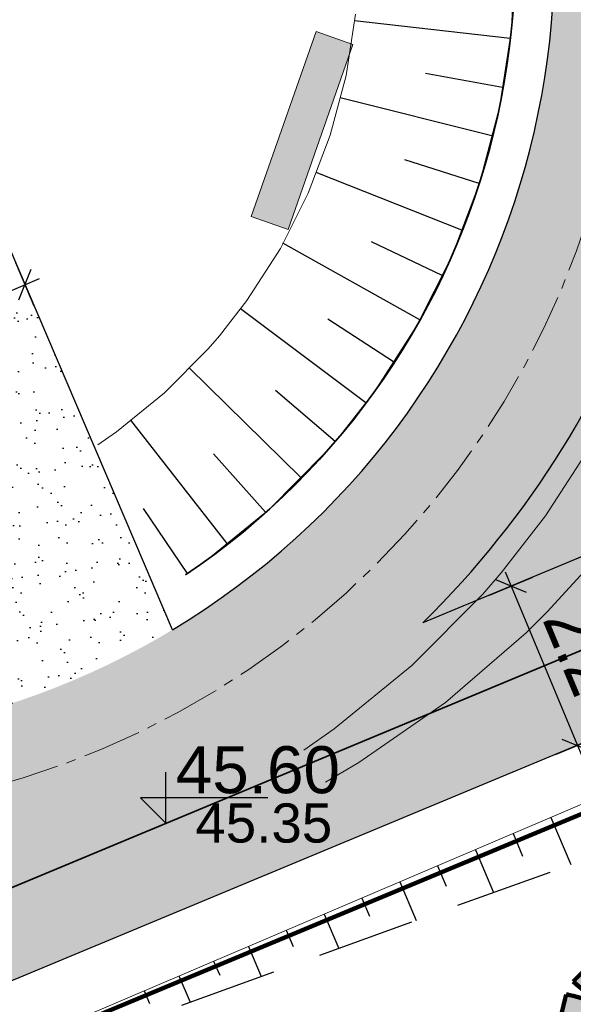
# Model space of a CAD drawing. Header units: metres. Extents: x 0 to 5465380, y 0 to 5925815.
# Tile 56 of 141: x 5463905.48 to 5463912.54, y 5925566.54 to 5925579.11. Entities that reach past the tile are written whole.
import ezdxf

# ---------------------------------------------------------------- set-up
doc = ezdxf.new("R2010")
doc.units = ezdxf.units.M
for name, pattern in [('ACAD_ISO10W100', [18.5, 12, -3, 0.5, -3]), ('CENTER2', [1.125, 0.75, -0.125, 0.125, -0.125]), ('HIDDEN', [0.375, 0.25, -0.125])]:
    doc.linetypes.add(name, pattern=pattern)
for name, color, linetype, lineweight in [('$DR - obrzeże 8x30', 34, 'Continuous', 30), ('$DR - osie ścieżek', 7, 'CENTER2', 15), ('$DR - wyp. chodnik', 44, 'Continuous', 5), ('$DR - zał. arch.', 7, 'Continuous', 13), ('____rosliny_Nr_Pióra__161', 62, 'Continuous', 0), ('____rosliny_Nr_Pióra__165', 62, 'Continuous', 200), ('___ławki_Nr_Pióra__141', 7, 'Continuous', 0), ('___ławki_Nr_Pióra__246', 34, 'Continuous', 211), ('_LL_WOD_Trasa_Nr_Pióra__206', 150, 'Continuous', 211)]:
    doc.layers.add(name, color=color, linetype=linetype, lineweight=lineweight)
for name, color, linetype in [('$DR - wymiary', 7, 'Continuous'), ('____rosliny', 7, 'Continuous'), ('AecObjExplode_rys 1_Vport_D5A', 7, 'Continuous'), ('AecObjExplode_rys 3_Vport_DDD', 7, 'Continuous'), ('AecObjExplode_rys 4_Vport_E22', 7, 'Continuous'), ('C-DROGI-KORYTARZE', 7, 'Continuous'), ('C-DROGI-SYTUACJA', 7, 'Continuous'), ('C-DROGI-SYTUACJA-ETYKIETY', 7, 'Continuous'), ('C-DZIALKI', 5, 'Continuous'), ('C-TEREN-SKARPY', 94, 'Continuous')]:
    doc.layers.add(name, color=color, linetype=linetype)
doc.styles.add('ARIAL 2', font='ARIALN.TTF')
doc.styles.get("Standard").update_dxf_attribs({"font": 'arial.ttf'})
doc.dimstyles.new('LINIOWY', dxfattribs={"dimtxt": 0.7, "dimasz": 0.3, "dimexe": 0.3, "dimexo": 0, "dimgap": 0.2, "dimtad": 1, "dimzin": 9, "dimdsep": 46, "dimtxsty": 'ARIAL 2', "dimblk": 'OBLIQUE', "dimcen": 0, "dimdle": 0.2, "dimclrd": 7, "dimclre": 7, "dimclrt": 1, "dimadec": 0, "dimazin": 0, "dimtfac": 1, "dimtofl": 0, "dimtmove": 1, "dimatfit": 3, "dimldrblk": 'OBLIQUE', "dimfxl": 0.3, "dimfxlon": 1, "dimtolj": 1, "dimtzin": 1, "dimarcsym": 0})

# ---------------------------------------------------------------- blocks, each defined once
blk = doc.blocks.new('Symbol drzewa rzut 1 12', base_point=(5464021.331, 5925651.474))
at = {"layer": '____rosliny_Nr_Pióra__161', "linetype": 'Continuous'}
blk.add_hatch(color=256, dxfattribs=at).paths.add_polyline_path([(5464020.428, 5925649.763, 0.102387), (5464021.207, 5925649.479, 0.189926), (5464022.131, 5925649.758, 0.058172), (5464021.806, 5925650.513, 0.060987), (5464022.3, 5925649.878, 0.261493), (5464023.036, 5925650.633, -0.023868), (5464023.157, 5925650.963, 0.176093), (5464023.249, 5925651.883, -0.033475), (5464022.37, 5925651.663, 0.059133), (5464023.13, 5925651.989, 0.165491), (5464022.81, 5925652.801, 0.138163), (5464021.766, 5925653.43, 0.117282), (5464021.493, 5925652.611, -0.017941), (5464021.617, 5925653.461, 0.21157), (5464019.685, 5925652.696, 0.07472), (5464020.285, 5925652.27, 0.066738), (5464019.59, 5925652.534, 0.048896), (5464019.379, 5925651.397, 0.176271), (5464019.743, 5925650.195, -0.009616), (5464020.267, 5925650.619, 0.030984), (5464019.843, 5925650.083, -0.00375)], flags=0)
at = {"layer": '____rosliny_Nr_Pióra__165', "linetype": 'Continuous'}
for centre, radius, start, end in [((5464021.514, 5925650.898), 2.565, 87.7038, 135.4874), ((5464033.401, 5925651.31), 11.978, 169.6537, 173.7651), ((5464023.352, 5925652.446), 1.866, 148.201, 174.9578), ((5464021.171, 5925651.262), 2.248, 43.1971, 74.6625), ((5464021.777, 5925651.924), 1.355, 2.7308, 40.3178), ((5464021.403, 5925654.481), 2.478, 226.083, 243.1759), ((5464025.286, 5925650.887), 5.929, 163.8748, 175.0721), ((5464018.952, 5925649.81), 2.798, 61.5472, 76.8198), ((5464021.377, 5925655.028), 3.509, 286.4462, 299.9827), ((5464021.167, 5925658.332), 6.776, 280.2246, 287.8936), ((5464021.938, 5925651.55), 1.353, 334.319, 14.2669), ((5464021.213, 5925651.296), 1.837, 176.8614, 216.849), ((5464026.549, 5925649.526), 3.684, 157.0402, 162.5092), ((5464031.043, 5925636.781), 17.539, 127.9083, 130.1121), ((5464024.373, 5925646.933), 5.518, 138.0797, 145.1786), ((5464021.995, 5925650.912), 1.078, 286.4227, 345.04), ((5464024.647, 5925652.213), 3.311, 210.8951, 224.8549), ((5464018.734, 5925648.74), 3.546, 16.6807, 29.9976), ((5463998.76, 5925610.961), 44.442, 60.8198, 61.6791), ((5464021.503, 5925651.503), 2.046, 238.2841, 261.668), ((5464021.315, 5925650.792), 1.317, 265.2902, 308.3056)]:
    blk.add_arc(centre, radius, start, end, dxfattribs=at)
blk = doc.blocks.new('świetlica_bezrzecze_PB_PZT oczyszczony')
at = {"layer": '___ławki_Nr_Pióra__246', "linetype": 'Continuous'}
blk.add_hatch(color=256, dxfattribs=at).paths.add_polyline_path([(5463908.432, 5925576.594), (5463908.904, 5925576.429), (5463909.731, 5925578.788), (5463909.26, 5925578.954)], flags=0)
at = {"layer": '___ławki_Nr_Pióra__141', "linetype": 'Continuous', "flags": 128}
blk.add_lwpolyline([(5463908.432, 5925576.594), (5463908.904, 5925576.429), (5463909.731, 5925578.788), (5463909.26, 5925578.954)], close=True, dxfattribs=at)
at = {"layer": '_LL_WOD_Trasa_Nr_Pióra__206', "linetype": 'Continuous'}
blk.add_line((5463875.395, 5925553.467), (5463932.464, 5925577.219), dxfattribs=at)
at = {"layer": '____rosliny', "linetype": 'Continuous', "rotation": 1.544128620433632}
blk.add_blockref('Symbol drzewa rzut 1 12', (5463914.221, 5925565.656), dxfattribs=at)
blk = doc.blocks.new('_OBLIQUE')
at = {"color": 0, "linetype": 'ByBlock'}
blk.add_line((-0.5, -0.5), (0.5, 0.5), dxfattribs=at)
blk = doc.blocks.new('*D22')
at = {"layer": '$DR - wymiary', "color": 7, "lineweight": -2, "transparency": 16777216}
for p, q in [((5463911.27, 5925584.34), (5463911.039, 5925584.894)), ((5463892.45, 5925576.812), (5463911.339, 5925584.694)), ((5463892.75, 5925576.612), (5463892.519, 5925577.166))]:
    blk.add_line(p, q, dxfattribs=at)
at = {"layer": 'Defpoints', "color": 0, "transparency": 16777216}
for p in [(5463911.154, 5925584.617), (5463911.808, 5925583.051), (5463892.977, 5925576.067)]:
    blk.add_point(p, dxfattribs=at)
at = {"layer": '$DR - wymiary', "color": 7, "lineweight": -2, "transparency": 16777216, "xscale": 0.3, "yscale": 0.3, "zscale": 0.3}
for p, rotation in [((5463911.154, 5925584.617), 22.6490007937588), ((5463892.634, 5925576.889), 202.6490007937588)]:
    blk.add_blockref('_OBLIQUE', p, dxfattribs=dict(at, rotation=rotation))
at = {"layer": '$DR - wymiary', "color": 1, "transparency": 16777216, "insert": (5463901.68, 5925581.267), "char_height": 0.7, "attachment_point": 5, "rotation": 22.649, "style": 'ARIAL 2'}
blk.add_mtext('\\A1;20.1', dxfattribs=at)
blk = doc.blocks.new('*D57')
at = {"layer": '$DR - wymiary', "color": 7, "lineweight": -2, "transparency": 16777216}
for p, q in [((5463911.673, 5925572.062), (5463912.672, 5925569.662)), ((5463911.473, 5925571.762), (5463912.027, 5925571.993)), ((5463912.318, 5925569.731), (5463912.872, 5925569.962))]:
    blk.add_line(p, q, dxfattribs=at)
at = {"layer": 'Defpoints', "color": 0, "transparency": 16777216}
for p in [(5463910.621, 5925571.408), (5463912.595, 5925569.846), (5463911.467, 5925569.377)]:
    blk.add_point(p, dxfattribs=at)
at = {"layer": '$DR - wymiary', "color": 7, "lineweight": -2, "transparency": 16777216, "xscale": 0.3, "yscale": 0.3, "zscale": 0.3}
for p, rotation in [((5463911.75, 5925571.877), 112.5970877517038), ((5463912.595, 5925569.846), 292.5970877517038)]:
    blk.add_blockref('_OBLIQUE', p, dxfattribs=dict(at, rotation=rotation))
at = {"layer": '$DR - wymiary', "color": 1, "transparency": 16777216, "insert": (5463912.682, 5925571.074), "char_height": 0.7, "attachment_point": 5, "rotation": 292.5971, "style": 'ARIAL 2'}
blk.add_mtext('\\A1;2.2', dxfattribs=at)
blk = doc.blocks.new('*D137')
at = {"layer": '$DR - wymiary', "color": 7, "lineweight": -2, "transparency": 16777216}
blk.add_line((5463958.724, 5925585.382), (5463964.93, 5925585.382), dxfattribs=at)
at = {"layer": 'Defpoints', "color": 0, "transparency": 16777216}
for p in [(5463958.724, 5925585.382), (5463960.561, 5925585.382), (0, 0)]:
    blk.add_point(p, dxfattribs=at)
at = {"layer": '$DR - wymiary', "color": 1, "transparency": 16777216, "insert": (5463962.845, 5925585.94), "char_height": 0.7, "attachment_point": 5, "style": 'ARIAL 2'}
blk.add_mtext('\\A1;5925585.38', dxfattribs=at)
blk = doc.blocks.new('*D138')
at = {"layer": '$DR - wymiary', "color": 7, "lineweight": -2, "transparency": 16777216}
blk.add_line((5463958.724, 5925585.382), (5463958.724, 5925592.131), dxfattribs=at)
at = {"layer": 'Defpoints', "color": 0, "transparency": 16777216}
for p in [(5463958.724, 5925587.769), (5463958.724, 5925585.382), (0, 0)]:
    blk.add_point(p, dxfattribs=at)
at = {"layer": '$DR - wymiary', "color": 1, "transparency": 16777216, "insert": (5463958.166, 5925590.05), "char_height": 0.7, "attachment_point": 5, "rotation": 90, "style": 'ARIAL 2'}
blk.add_mtext('\\A1;5463958.72', dxfattribs=at)
blk = doc.blocks.new('*D139')
at = {"layer": '$DR - wymiary', "color": 7, "lineweight": -2, "transparency": 16777216}
blk.add_line((5463922.753, 5925589.968), (5463916.372, 5925589.968), dxfattribs=at)
at = {"layer": 'Defpoints', "color": 0, "transparency": 16777216}
for p in [(5463920.738, 5925589.968), (5463922.753, 5925589.968), (0, 0)]:
    blk.add_point(p, dxfattribs=at)
at = {"layer": '$DR - wymiary', "color": 1, "transparency": 16777216, "insert": (5463918.455, 5925590.526), "char_height": 0.7, "attachment_point": 5, "style": 'ARIAL 2'}
blk.add_mtext('\\A1;5925589.97', dxfattribs=at)
blk = doc.blocks.new('*D140')
at = {"layer": '$DR - wymiary', "color": 7, "lineweight": -2, "transparency": 16777216}
blk.add_line((5463922.753, 5925589.968), (5463922.753, 5925583.407), dxfattribs=at)
at = {"layer": 'Defpoints', "color": 0, "transparency": 16777216}
for p in [(5463922.753, 5925589.968), (5463922.753, 5925587.778), (0, 0)]:
    blk.add_point(p, dxfattribs=at)
at = {"layer": '$DR - wymiary', "color": 1, "transparency": 16777216, "insert": (5463922.195, 5925585.493), "char_height": 0.7, "attachment_point": 5, "rotation": 90, "style": 'ARIAL 2'}
blk.add_mtext('\\A1;5463922.75', dxfattribs=at)
blk = doc.blocks.new('*D146')
at = {"layer": '$DR - wymiary', "color": 7, "lineweight": -2, "transparency": 16777216}
for p, q in [((5463905.663, 5925575.451), (5463905.427, 5925576.002)), ((5463903.3, 5925574.767), (5463905.729, 5925575.805)), ((5463903.602, 5925574.57), (5463903.366, 5925575.121))]:
    blk.add_line(p, q, dxfattribs=at)
at = {"layer": 'Defpoints', "color": 0, "transparency": 16777216}
for p in [(5463905.545, 5925575.727), (5463905.891, 5925574.916), (5463903.83, 5925574.035)]:
    blk.add_point(p, dxfattribs=at)
at = {"layer": '$DR - wymiary', "color": 7, "lineweight": -2, "transparency": 16777216, "xscale": 0.3, "yscale": 0.3, "zscale": 0.3}
for p, rotation in [((5463905.545, 5925575.727), 23.14094171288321), ((5463903.484, 5925574.846), 203.1409417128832)]:
    blk.add_blockref('_OBLIQUE', p, dxfattribs=dict(at, rotation=rotation))
at = {"layer": '$DR - wymiary', "color": 1, "transparency": 16777216, "insert": (5463904.298, 5925575.793), "char_height": 0.7, "attachment_point": 5, "rotation": 23.1409, "style": 'ARIAL 2'}
blk.add_mtext('\\A1;2.2', dxfattribs=at)
blk = doc.blocks.new('kota')
at = {"color": 0, "linetype": 'ByBlock', "lineweight": -2}
for p, q in [((0, 0), (0, 1)), ((2, 0.5), (-0.5, 0.5)), ((-0.5, 0.5), (0, 0))]:
    blk.add_line(p, q, dxfattribs=at)
blk = doc.blocks.new('AecObjExplode_rys 1_Vport_D5A')
at = {"layer": 'C-DROGI-KORYTARZE', "color": 92, "linetype": 'Continuous', "lineweight": 9}
for p, q in [((5463911.802, 5925579.974), (5463911.753, 5925578.975)), ((5463909.764, 5925579.177), (5463909.643, 5925578.396)), ((5463911.753, 5925578.975), (5463911.601, 5925577.988)), ((5463909.643, 5925578.396), (5463909.441, 5925577.632)), ((5463911.601, 5925577.988), (5463911.346, 5925577.021)), ((5463909.441, 5925577.632), (5463909.161, 5925576.893)), ((5463911.346, 5925577.021), (5463910.991, 5925576.087)), ((5463909.161, 5925576.893), (5463908.805, 5925576.188)), ((5463908.805, 5925576.188), (5463908.377, 5925575.523)), ((5463910.991, 5925576.087), (5463910.541, 5925575.194)), ((5463908.377, 5925575.523), (5463908.026, 5925575.073)), ((5463910.541, 5925575.194), (5463910, 5925574.354)), ((5463908.026, 5925575.073), (5463907.882, 5925574.907)), ((5463907.882, 5925574.907), (5463907.326, 5925574.346)), ((5463907.326, 5925574.346), (5463906.713, 5925573.847)), ((5463910, 5925574.354), (5463909.556, 5925573.785)), ((5463906.713, 5925573.847), (5463906.476, 5925573.68)), ((5463912.884, 5925573.853), (5463912.19, 5925572.775)), ((5463909.556, 5925573.785), (5463909.374, 5925573.575)), ((5463909.374, 5925573.575), (5463908.67, 5925572.865)), ((5463908.67, 5925572.865), (5463907.895, 5925572.233)), ((5463912.19, 5925572.775), (5463911.621, 5925572.046)), ((5463907.895, 5925572.233), (5463907.595, 5925572.022)), ((5463912.877, 5925572.28), (5463912.211, 5925571.549)), ((5463911.621, 5925572.046), (5463911.387, 5925571.776)), ((5463911.387, 5925571.776), (5463910.484, 5925570.866)), ((5463912.211, 5925571.549), (5463911.94, 5925571.282)), ((5463911.94, 5925571.282), (5463910.911, 5925570.395)), ((5463910.484, 5925570.866), (5463909.491, 5925570.055)), ((5463910.911, 5925570.395), (5463909.804, 5925569.628)), ((5463909.491, 5925570.055), (5463909.106, 5925569.784)), ((5463909.804, 5925569.628), (5463909.381, 5925569.377))]:
    blk.add_line(p, q, dxfattribs=at)
at = {"layer": 'C-DROGI-KORYTARZE', "color": 54, "linetype": 'Continuous', "lineweight": -3}
for p, q in [((5463911.737, 5925578.867, 45.177), (5463909.75, 5925579.091, 45.137)), ((5463911.64, 5925578.242, 45.191), (5463910.657, 5925578.419, 45.171)), ((5463911.505, 5925577.625, 45.207), (5463909.567, 5925578.109, 45.167)), ((5463911.343, 5925577.014, 45.223), (5463910.391, 5925577.32, 45.203)), ((5463911.119, 5925576.422, 45.242), (5463909.262, 5925577.158, 45.202)), ((5463910.583, 5925575.278, 45.282), (5463908.838, 5925576.254, 45.242)), ((5463910.868, 5925575.843, 45.261), (5463909.966, 5925576.271, 45.241)), ((5463909.894, 5925574.219, 45.329), (5463908.294, 5925575.416, 45.289)), ((5463910.249, 5925574.741, 45.305), (5463909.412, 5925575.285, 45.285)), ((5463909.066, 5925573.265, 45.38), (5463907.639, 5925574.662, 45.34)), ((5463909.502, 5925573.723, 45.354), (5463908.743, 5925574.373, 45.334)), ((5463908.126, 5925572.421, 45.432), (5463906.896, 5925573.995, 45.392)), ((5463908.616, 5925572.821, 45.406), (5463907.949, 5925573.566, 45.386)), ((5463907.621, 5925572.04, 45.458), (5463907.059, 5925572.867, 45.438))]:
    blk.add_line(p, q, dxfattribs=at)
at = {"layer": 'C-DROGI-SYTUACJA', "color": 152, "linetype": 'ACAD_ISO10W100', "lineweight": 35, "ltscale": 4}
blk.add_line((5463929.82, 5925578.207), (5463893.981, 5925563.291), dxfattribs=at)
at = {"layer": 'C-DROGI-SYTUACJA', "color": 92, "linetype": 'Continuous', "lineweight": 9}
blk.add_line((5463894.961, 5925561.558), (5463915.154, 5925570.16), dxfattribs=at)
at = {"layer": 'C-DZIALKI', "color": 7, "linetype": 'Continuous', "lineweight": 35}
blk.add_arc((5463902.252, 5925579.937), 9.55, 304.0228, 282.1975, dxfattribs=at)
at = {"layer": 'C-TEREN-SKARPY', "color": 92, "linetype": 'HIDDEN', "lineweight": -3, "ltscale": 5}
blk.add_line((5463907.545, 5925566.529), (5463915.478, 5925569.399), dxfattribs=at)
at = {"layer": 'C-TEREN-SKARPY', "color": 92, "linetype": 'Continuous', "lineweight": -3}
for p, q in [((5463912.258, 5925568.926, 45.398), (5463912.513, 5925568.327, 45.072)), ((5463911.775, 5925568.721, 45.419), (5463911.897, 5925568.434, 45.263)), ((5463911.293, 5925568.515, 45.44), (5463911.525, 5925567.969, 45.143)), ((5463910.81, 5925568.309, 45.461), (5463910.921, 5925568.05, 45.32)), ((5463910.328, 5925568.104, 45.482), (5463910.537, 5925567.612, 45.214)), ((5463909.845, 5925567.898, 45.503), (5463909.944, 5925567.666, 45.376)), ((5463909.362, 5925567.693, 45.524), (5463909.549, 5925567.254, 45.286)), ((5463908.88, 5925567.487, 45.545), (5463908.967, 5925567.281, 45.433)), ((5463908.397, 5925567.281, 45.566), (5463908.561, 5925566.897, 45.357)), ((5463908.397, 5925567.281), (5463908.561, 5925566.897)), ((5463907.953, 5925567.092, 45.585), (5463908.03, 5925566.912, 45.487)), ((5463907.509, 5925566.903, 45.604), (5463907.652, 5925566.568, 45.422)), ((5463907.065, 5925566.714, 45.624), (5463907.133, 5925566.554, 45.537))]:
    blk.add_line(p, q, dxfattribs=at)
at = {"layer": '$DR - wymiary', "color": 7, "linetype": 'Continuous', "lineweight": -3, "xscale": 0.6500000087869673, "yscale": 0.6500000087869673, "zscale": 0.6500000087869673}
blk.add_blockref('kota', (5463907.344, 5925568.852), dxfattribs=at)
at = {"layer": 'C-DROGI-SYTUACJA-ETYKIETY', "color": 1, "linetype": 'Continuous', "lineweight": -3, "insert": (5463907.469, 5925569.227), "char_height": 0.6, "attachment_point": 7}
blk.add_mtext('45.60', dxfattribs=at)
at = {"layer": 'C-DROGI-SYTUACJA-ETYKIETY', "color": 7, "linetype": 'Continuous', "lineweight": -3, "insert": (5463907.719, 5925568.852), "char_height": 0.5, "attachment_point": 4}
blk.add_mtext('{\\fArial|b0|i0|c238|p34;45.35}', dxfattribs=at)
blk = doc.blocks.new('AecObjExplode_rys 4_Vport_E22')
at = {"layer": 'C-DROGI-KORYTARZE', "color": 92, "linetype": 'Continuous', "lineweight": 9}
for p, q in [((5463911.802, 5925579.974), (5463911.753, 5925578.975)), ((5463909.764, 5925579.177), (5463909.643, 5925578.396)), ((5463911.753, 5925578.975), (5463911.601, 5925577.988)), ((5463909.643, 5925578.396), (5463909.441, 5925577.632)), ((5463911.601, 5925577.988), (5463911.346, 5925577.021)), ((5463909.441, 5925577.632), (5463909.161, 5925576.893)), ((5463911.346, 5925577.021), (5463910.991, 5925576.087)), ((5463909.161, 5925576.893), (5463908.805, 5925576.188)), ((5463908.805, 5925576.188), (5463908.377, 5925575.523)), ((5463910.991, 5925576.087), (5463910.541, 5925575.194)), ((5463908.377, 5925575.523), (5463908.026, 5925575.073)), ((5463910.541, 5925575.194), (5463910, 5925574.354)), ((5463908.026, 5925575.073), (5463907.882, 5925574.907)), ((5463907.882, 5925574.907), (5463907.326, 5925574.346)), ((5463907.326, 5925574.346), (5463906.713, 5925573.847)), ((5463910, 5925574.354), (5463909.556, 5925573.785)), ((5463906.713, 5925573.847), (5463906.476, 5925573.68)), ((5463912.884, 5925573.853), (5463912.19, 5925572.775)), ((5463909.556, 5925573.785), (5463909.374, 5925573.575)), ((5463909.374, 5925573.575), (5463908.67, 5925572.865)), ((5463908.67, 5925572.865), (5463907.895, 5925572.233)), ((5463912.19, 5925572.775), (5463911.621, 5925572.046)), ((5463907.895, 5925572.233), (5463907.595, 5925572.022)), ((5463912.877, 5925572.28), (5463912.211, 5925571.549)), ((5463911.621, 5925572.046), (5463911.387, 5925571.776)), ((5463911.387, 5925571.776), (5463910.484, 5925570.866)), ((5463912.211, 5925571.549), (5463911.94, 5925571.282)), ((5463911.94, 5925571.282), (5463910.911, 5925570.395)), ((5463910.484, 5925570.866), (5463909.491, 5925570.055)), ((5463910.911, 5925570.395), (5463909.804, 5925569.628)), ((5463909.491, 5925570.055), (5463909.106, 5925569.784)), ((5463909.804, 5925569.628), (5463909.381, 5925569.377))]:
    blk.add_line(p, q, dxfattribs=at)
at = {"layer": 'C-DROGI-KORYTARZE', "color": 54, "linetype": 'Continuous', "lineweight": -3}
for p, q in [((5463911.737, 5925578.867, 45.177), (5463909.75, 5925579.091, 45.137)), ((5463911.64, 5925578.242, 45.191), (5463910.657, 5925578.419, 45.171)), ((5463911.505, 5925577.625, 45.207), (5463909.567, 5925578.109, 45.167)), ((5463911.343, 5925577.014, 45.223), (5463910.391, 5925577.32, 45.203)), ((5463911.119, 5925576.422, 45.242), (5463909.262, 5925577.158, 45.202)), ((5463910.583, 5925575.278, 45.282), (5463908.838, 5925576.254, 45.242)), ((5463910.868, 5925575.843, 45.261), (5463909.966, 5925576.271, 45.241)), ((5463909.894, 5925574.219, 45.329), (5463908.294, 5925575.416, 45.289)), ((5463910.249, 5925574.741, 45.305), (5463909.412, 5925575.285, 45.285)), ((5463909.066, 5925573.265, 45.38), (5463907.639, 5925574.662, 45.34)), ((5463909.502, 5925573.723, 45.354), (5463908.743, 5925574.373, 45.334)), ((5463908.126, 5925572.421, 45.432), (5463906.896, 5925573.995, 45.392)), ((5463908.616, 5925572.821, 45.406), (5463907.949, 5925573.566, 45.386)), ((5463907.621, 5925572.04, 45.458), (5463907.059, 5925572.867, 45.438))]:
    blk.add_line(p, q, dxfattribs=at)
at = {"layer": 'C-DROGI-SYTUACJA', "color": 152, "linetype": 'ACAD_ISO10W100', "lineweight": 35, "ltscale": 4}
blk.add_line((5463929.82, 5925578.207), (5463893.981, 5925563.291), dxfattribs=at)
at = {"layer": 'C-DROGI-SYTUACJA', "color": 92, "linetype": 'Continuous', "lineweight": 9}
blk.add_line((5463894.961, 5925561.558), (5463915.154, 5925570.16), dxfattribs=at)
at = {"layer": 'C-DZIALKI', "color": 7, "linetype": 'Continuous', "lineweight": 35}
blk.add_arc((5463902.252, 5925579.937), 9.55, 304.0228, 282.1975, dxfattribs=at)
at = {"layer": 'C-TEREN-SKARPY', "color": 92, "linetype": 'HIDDEN', "lineweight": -3, "ltscale": 5}
blk.add_line((5463907.545, 5925566.529), (5463915.478, 5925569.399), dxfattribs=at)
at = {"layer": 'C-TEREN-SKARPY', "color": 92, "linetype": 'Continuous', "lineweight": -3}
for p, q in [((5463912.258, 5925568.926, 45.398), (5463912.513, 5925568.327, 45.072)), ((5463911.775, 5925568.721, 45.419), (5463911.897, 5925568.434, 45.263)), ((5463911.293, 5925568.515, 45.44), (5463911.525, 5925567.969, 45.143)), ((5463910.81, 5925568.309, 45.461), (5463910.921, 5925568.05, 45.32)), ((5463910.328, 5925568.104, 45.482), (5463910.537, 5925567.612, 45.214)), ((5463909.845, 5925567.898, 45.503), (5463909.944, 5925567.666, 45.376)), ((5463909.362, 5925567.693, 45.524), (5463909.549, 5925567.254, 45.286)), ((5463908.88, 5925567.487, 45.545), (5463908.967, 5925567.281, 45.433)), ((5463908.397, 5925567.281, 45.566), (5463908.561, 5925566.897, 45.357)), ((5463908.397, 5925567.281), (5463908.561, 5925566.897)), ((5463907.953, 5925567.092, 45.585), (5463908.03, 5925566.912, 45.487)), ((5463907.509, 5925566.903, 45.604), (5463907.652, 5925566.568, 45.422)), ((5463907.065, 5925566.714, 45.624), (5463907.133, 5925566.554, 45.537))]:
    blk.add_line(p, q, dxfattribs=at)
at = {"layer": '$DR - wymiary', "color": 7, "linetype": 'Continuous', "lineweight": -3, "xscale": 0.6500000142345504, "yscale": 0.6500000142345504, "zscale": 0.6500000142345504}
blk.add_blockref('kota', (5463907.344, 5925568.852), dxfattribs=at)
at = {"layer": 'C-DROGI-SYTUACJA-ETYKIETY', "color": 1, "linetype": 'Continuous', "lineweight": -3, "insert": (5463907.469, 5925569.227), "char_height": 0.6, "attachment_point": 7}
blk.add_mtext('45.60', dxfattribs=at)
at = {"layer": 'C-DROGI-SYTUACJA-ETYKIETY', "color": 7, "linetype": 'Continuous', "lineweight": -3, "insert": (5463907.719, 5925568.852), "char_height": 0.5, "attachment_point": 4}
blk.add_mtext('{\\fArial|b0|i0|c238|p34;45.35}', dxfattribs=at)
blk = doc.blocks.new('AecObjExplode_rys 3_Vport_DDD')
at = {"layer": 'C-DROGI-KORYTARZE', "color": 92, "linetype": 'Continuous', "lineweight": 9}
for p, q in [((5463911.802, 5925579.974), (5463911.753, 5925578.975)), ((5463909.764, 5925579.177), (5463909.643, 5925578.396)), ((5463911.753, 5925578.975), (5463911.601, 5925577.988)), ((5463909.643, 5925578.396), (5463909.441, 5925577.632)), ((5463911.601, 5925577.988), (5463911.346, 5925577.021)), ((5463909.441, 5925577.632), (5463909.161, 5925576.893)), ((5463911.346, 5925577.021), (5463910.991, 5925576.087)), ((5463909.161, 5925576.893), (5463908.805, 5925576.188)), ((5463908.805, 5925576.188), (5463908.377, 5925575.523)), ((5463910.991, 5925576.087), (5463910.541, 5925575.194)), ((5463908.377, 5925575.523), (5463908.026, 5925575.073)), ((5463910.541, 5925575.194), (5463910, 5925574.354)), ((5463908.026, 5925575.073), (5463907.882, 5925574.907)), ((5463907.882, 5925574.907), (5463907.326, 5925574.346)), ((5463907.326, 5925574.346), (5463906.713, 5925573.847)), ((5463910, 5925574.354), (5463909.556, 5925573.785)), ((5463906.713, 5925573.847), (5463906.476, 5925573.68)), ((5463912.884, 5925573.853), (5463912.19, 5925572.775)), ((5463909.556, 5925573.785), (5463909.374, 5925573.575)), ((5463909.374, 5925573.575), (5463908.67, 5925572.865)), ((5463908.67, 5925572.865), (5463907.895, 5925572.233)), ((5463912.19, 5925572.775), (5463911.621, 5925572.046)), ((5463907.895, 5925572.233), (5463907.595, 5925572.022)), ((5463912.877, 5925572.28), (5463912.211, 5925571.549)), ((5463911.621, 5925572.046), (5463911.387, 5925571.776)), ((5463911.387, 5925571.776), (5463910.484, 5925570.866)), ((5463912.211, 5925571.549), (5463911.94, 5925571.282)), ((5463911.94, 5925571.282), (5463910.911, 5925570.395)), ((5463910.484, 5925570.866), (5463909.491, 5925570.055)), ((5463910.911, 5925570.395), (5463909.804, 5925569.628)), ((5463909.491, 5925570.055), (5463909.106, 5925569.784)), ((5463909.804, 5925569.628), (5463909.381, 5925569.377))]:
    blk.add_line(p, q, dxfattribs=at)
at = {"layer": 'C-DROGI-KORYTARZE', "color": 54, "linetype": 'Continuous', "lineweight": -3}
for p, q in [((5463911.737, 5925578.867, 45.177), (5463909.75, 5925579.091, 45.137)), ((5463911.64, 5925578.242, 45.191), (5463910.657, 5925578.419, 45.171)), ((5463911.505, 5925577.625, 45.207), (5463909.567, 5925578.109, 45.167)), ((5463911.343, 5925577.014, 45.223), (5463910.391, 5925577.32, 45.203)), ((5463911.119, 5925576.422, 45.242), (5463909.262, 5925577.158, 45.202)), ((5463910.583, 5925575.278, 45.282), (5463908.838, 5925576.254, 45.242)), ((5463910.868, 5925575.843, 45.261), (5463909.966, 5925576.271, 45.241)), ((5463909.894, 5925574.219, 45.329), (5463908.294, 5925575.416, 45.289)), ((5463910.249, 5925574.741, 45.305), (5463909.412, 5925575.285, 45.285)), ((5463909.066, 5925573.265, 45.38), (5463907.639, 5925574.662, 45.34)), ((5463909.502, 5925573.723, 45.354), (5463908.743, 5925574.373, 45.334)), ((5463908.126, 5925572.421, 45.432), (5463906.896, 5925573.995, 45.392)), ((5463908.616, 5925572.821, 45.406), (5463907.949, 5925573.566, 45.386)), ((5463907.621, 5925572.04, 45.458), (5463907.059, 5925572.867, 45.438))]:
    blk.add_line(p, q, dxfattribs=at)
at = {"layer": 'C-DROGI-SYTUACJA', "color": 152, "linetype": 'ACAD_ISO10W100', "lineweight": 35, "ltscale": 4}
blk.add_line((5463929.82, 5925578.207), (5463893.981, 5925563.291), dxfattribs=at)
at = {"layer": 'C-DROGI-SYTUACJA', "color": 92, "linetype": 'Continuous', "lineweight": 9}
blk.add_line((5463894.961, 5925561.558), (5463915.154, 5925570.16), dxfattribs=at)
at = {"layer": 'C-DZIALKI', "color": 7, "linetype": 'Continuous', "lineweight": 35}
blk.add_arc((5463902.252, 5925579.937), 9.55, 304.0228, 282.1975, dxfattribs=at)
at = {"layer": 'C-TEREN-SKARPY', "color": 92, "linetype": 'HIDDEN', "lineweight": -3, "ltscale": 5}
blk.add_line((5463907.545, 5925566.529), (5463915.478, 5925569.399), dxfattribs=at)
at = {"layer": 'C-TEREN-SKARPY', "color": 92, "linetype": 'Continuous', "lineweight": -3}
for p, q in [((5463912.258, 5925568.926, 45.398), (5463912.513, 5925568.327, 45.072)), ((5463911.775, 5925568.721, 45.419), (5463911.897, 5925568.434, 45.263)), ((5463911.293, 5925568.515, 45.44), (5463911.525, 5925567.969, 45.143)), ((5463910.81, 5925568.309, 45.461), (5463910.921, 5925568.05, 45.32)), ((5463910.328, 5925568.104, 45.482), (5463910.537, 5925567.612, 45.214)), ((5463909.845, 5925567.898, 45.503), (5463909.944, 5925567.666, 45.376)), ((5463909.362, 5925567.693, 45.524), (5463909.549, 5925567.254, 45.286)), ((5463908.88, 5925567.487, 45.545), (5463908.967, 5925567.281, 45.433)), ((5463908.397, 5925567.281, 45.566), (5463908.561, 5925566.897, 45.357)), ((5463908.397, 5925567.281), (5463908.561, 5925566.897)), ((5463907.953, 5925567.092, 45.585), (5463908.03, 5925566.912, 45.487)), ((5463907.509, 5925566.903, 45.604), (5463907.652, 5925566.568, 45.422)), ((5463907.065, 5925566.714, 45.624), (5463907.133, 5925566.554, 45.537))]:
    blk.add_line(p, q, dxfattribs=at)
at = {"layer": '$DR - wymiary', "color": 7, "linetype": 'Continuous', "lineweight": -3, "xscale": 0.6500000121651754, "yscale": 0.6500000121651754, "zscale": 0.6500000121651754}
blk.add_blockref('kota', (5463907.344, 5925568.852), dxfattribs=at)
at = {"layer": 'C-DROGI-SYTUACJA-ETYKIETY', "color": 1, "linetype": 'Continuous', "lineweight": -3, "insert": (5463907.469, 5925569.227), "char_height": 0.6, "attachment_point": 7}
blk.add_mtext('45.60', dxfattribs=at)
at = {"layer": 'C-DROGI-SYTUACJA-ETYKIETY', "color": 7, "linetype": 'Continuous', "lineweight": -3, "insert": (5463907.719, 5925568.852), "char_height": 0.5, "attachment_point": 4}
blk.add_mtext('{\\fArial|b0|i0|c238|p34;45.35}', dxfattribs=at)

msp = doc.modelspace()

# ---------------------------------------------------------------- hatches: boundary and pattern name
at = {"layer": '$DR - obrzeże 8x30'}
h = msp.add_hatch(dxfattribs=at)
h.set_pattern_fill('AR-SAND', color=256, scale=0.01)
h.set_pattern_definition([(37.5, (-53.86203, -5.27912), (-0.01600031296, 0.48941323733), [0, -0.38608, 0, -0.4318, 0, -0.41275]), (7.5, (-53.86203, -5.2791), (0.44952328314, 0.71682510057), [0, -0.20828, 0, -0.34798, 0, -0.13335]), (327.5, (-54.17445, -5.2791), (0.790992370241, 0.001437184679), [0, -0.127, 0, -0.4572, 0, -0.5969]), (317.5, (-54.17445, -5.2791), (0.76355645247, 0.22292932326), [0, -0.0635, 0, -0.29972, 0, -0.3429])])
edge = h.paths.add_edge_path()
edge.add_line((5463902.536, 5925577.062), (5463904.598, 5925577.943))
edge.add_line((5463904.598, 5925577.943), (5463907.427, 5925571.322))
edge.add_arc((5463902.252, 5925579.937), 10.05, 288.1841, 300.9939, ccw=False)
edge.add_line((5463905.388, 5925570.389), (5463902.536, 5925577.062))
at = {"layer": '$DR - wyp. chodnik'}
h = msp.add_hatch(dxfattribs=at)
h.set_pattern_fill('AR-SAND', color=256, scale=0.01)
h.set_pattern_definition([(37.5, (500, 0), (-0.01600031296, 0.48941323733), [0, -0.38608, 0, -0.4318, 0, -0.41275]), (7.5, (500, 0), (0.44952328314, 0.71682510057), [0, -0.20828, 0, -0.34798, 0, -0.13335]), (327.5, (499.6876, 0), (0.790992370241, 0.001437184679), [0, -0.127, 0, -0.4572, 0, -0.5969]), (317.5, (499.6876, 0), (0.76355645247, 0.22292932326), [0, -0.0635, 0, -0.29972, 0, -0.3429])])
h.paths.add_polyline_path([(5463958.811, 5925573.433, 1.284126), (5463952.971, 5925595.856), (5463945.622, 5925613.63), (5463944.143, 5925613.018), (5463946.37, 5925607.633, 0.194771), (5463934.37, 5925592.77, 0.959366), (5463910.944, 5925588.139, 1.531072), (5463902.406, 5925567.988), (5463893.559, 5925564.306, 0.384254), (5463887.764, 5925552.083), (5463862.231, 5925541.456), (5463863.153, 5925539.241), (5463888.637, 5925549.847), (5463903.669, 5925513.728), (5463903.08, 5925513.225), (5463904.38, 5925511.705), (5463904.595, 5925511.889), (5463910.657, 5925504.009), (5463924.399, 5925502.717), (5463924.162, 5925500.211), (5463926.552, 5925499.986), (5463926.788, 5925502.493), (5463940.548, 5925501.199), (5463939.758, 5925492.8), (5463941.75, 5925492.612), (5463945.889, 5925536.637, 1.642027), (5463958.177, 5925553.955)])
h.paths.add_polyline_path([(5463914.368, 5925570.584, -0.565703), (5463929.546, 5925559.395), (5463926.129, 5925523.186), (5463905.587, 5925514.846), (5463890.146, 5925551.946, -0.414214), (5463894.404, 5925562.275)], flags=16)
h.paths.add_polyline_path([(5463892.202, 5925579.937, -1), (5463912.302, 5925579.937, -1)], flags=16)
h.paths.add_polyline_path([(5463910.621, 5925571.408, 0.241691), (5463914.061, 5925581.767, 0.332), (5463928.141, 5925579.302), (5463928.394, 5925578.805)], flags=16)
h.paths.add_polyline_path([(5463921.709, 5925573.639), (5463929.394, 5925576.838), (5463944.809, 5925546.509), (5463940.735, 5925503.19), (5463926.976, 5925504.484), (5463932.165, 5925559.475, 0.382129)], flags=16)
h.paths.add_polyline_path([(5463912.703, 5925589.968, -1), (5463932.803, 5925589.968, -1)], flags=16)
h.paths.add_polyline_path([(5463929.85, 5925580.354, 0.111618), (5463933.295, 5925584.342, 0.375671), (5463956.374, 5925560.041), (5463956.18, 5925554.068, 0.258572), (5463946.204, 5925548.178)], flags=16)
h.paths.add_polyline_path([(5463947.101, 5925605.865), (5463951.602, 5925594.979, 0.663307), (5463956.814, 5925573.586), (5463956.436, 5925561.944, -0.732242)], flags=16)
h.paths.add_polyline_path([(5463948.674, 5925585.382, -1), (5463968.774, 5925585.382, -1)], flags=16)
h.paths.add_polyline_path([(5463956.118, 5925552.165), (5463955.923, 5925546.165, 8.05786), (5463957.918, 5925545.968), (5463958.115, 5925552.043, -20.041857)], flags=16)
h.paths.add_polyline_path([(5463926.126, 5925521.027), (5463924.587, 5925504.708), (5463911.711, 5925505.919), (5463906.286, 5925512.971)], flags=16)
h = msp.add_hatch(dxfattribs=at)
h.set_pattern_fill('AR-SAND', color=256, scale=0.01)
h.set_pattern_definition([(37.5, (0, 0), (-0.01600031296, 0.48941323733), [0, -0.38608, 0, -0.4318, 0, -0.41275]), (7.5, (0, 0), (0.44952328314, 0.71682510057), [0, -0.20828, 0, -0.34798, 0, -0.13335]), (327.5, (-0.3124, 0), (0.790992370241, 0.001437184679), [0, -0.127, 0, -0.4572, 0, -0.5969]), (317.5, (-0.3124, 0), (0.76355645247, 0.22292932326), [0, -0.0635, 0, -0.29972, 0, -0.3429])])
h.paths.add_polyline_path([(5463928.394, 5925578.805), (5463928.141, 5925579.302, -0.332), (5463914.061, 5925581.767, -0.241691), (5463910.621, 5925571.408)])

# ---------------------------------------------------------------- linework, layer by layer
at = {"layer": '$DR - obrzeże 8x30', "flags": 128}
msp.add_lwpolyline([(5463944.143, 5925613.018), (5463946.37, 5925607.633, 0.194771), (5463934.37, 5925592.77, 0.959366), (5463910.944, 5925588.139, 1.531072), (5463902.406, 5925567.988), (5463893.559, 5925564.306, 0.384254), (5463887.764, 5925552.083), (5463852.927, 5925537.584)], format="xyb", dxfattribs=at)
for points in [[(5463910.621, 5925571.408, 0.241691), (5463914.061, 5925581.767, 0.332), (5463928.141, 5925579.302), (5463928.394, 5925578.805)], [(5463894.404, 5925562.275, 0.414214), (5463890.146, 5925551.946), (5463905.587, 5925514.846), (5463926.129, 5925523.186), (5463929.546, 5925559.395, 0.565703), (5463914.368, 5925570.584), (5463894.404, 5925562.275)]]:
    msp.add_lwpolyline(points, format="xyb", close=True, dxfattribs=at)
msp.add_lwpolyline([(5463907.427, 5925571.322), (5463904.598, 5925577.943)], dxfattribs=at)
at = {"layer": '$DR - obrzeże 8x30'}
msp.add_arc((5463902.252, 5925579.937), 10.05, 300.9939, 288.1841, dxfattribs=at)
at = {"layer": '$DR - osie ścieżek', "flags": 128}
msp.add_lwpolyline([(5463929.82, 5925578.207), (5463893.981, 5925563.291, 0.414214), (5463889.13, 5925551.523), (5463905.355, 5925512.541), (5463911.184, 5925504.964), (5463941.637, 5925502.101)], format="xyb", dxfattribs=at)
at = {"layer": '$DR - osie ścieżek'}
for centre in [(5463922.753, 5925589.968), (5463902.252, 5925579.937)]:
    msp.add_circle(centre, 11, dxfattribs=at)

# ---------------------------------------------------------------- block references
at = {"layer": '$DR - zał. arch.'}
msp.add_blockref('świetlica_bezrzecze_PB_PZT oczyszczony', (0, 0), dxfattribs=at)
at = {"layer": 'AecObjExplode_rys 1_Vport_D5A'}
msp.add_blockref('AecObjExplode_rys 1_Vport_D5A', (0, 0), dxfattribs=at)
at = {"layer": 'AecObjExplode_rys 3_Vport_DDD'}
msp.add_blockref('AecObjExplode_rys 3_Vport_DDD', (0, 0), dxfattribs=at)
at = {"layer": 'AecObjExplode_rys 4_Vport_E22'}
msp.add_blockref('AecObjExplode_rys 4_Vport_E22', (0, 0), dxfattribs=at)

# ---------------------------------------------------------------- dimensions: what is measured, and where the dimension line sits
at = {"layer": '$DR - wymiary'}
for feature_location, offset, dtype, picture, middle in [((5463958.723835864, 5925585.382389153), (0, 2.386563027), 1, '*D138', (5463958.166434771, 5925590.050091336)), ((5463922.752579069, 5925589.968201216), (-2.014375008, 0), 0, '*D139', (5463918.454916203, 5925590.525602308)), ((5463922.752579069, 5925589.968201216), (0, -2.189729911), 1, '*D140', (5463922.195177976, 5925585.492795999)), ((5463958.723835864, 5925585.382389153), (1.837338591, 0), 0, '*D137', (5463962.845417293, 5925585.939790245))]:
    dim = msp.add_ordinate_dim(feature_location=feature_location, offset=offset, dtype=dtype, origin=(0, 0), dimstyle='LINIOWY', override={"dimfxlon": 0}, dxfattribs=at)
    dim.commit()
    dim.dimension.update_dxf_attribs({"geometry": picture, "text_midpoint": middle})
dim = msp.add_linear_dim(base=(5463911.154, 5925584.617), p1=(5463892.977, 5925576.067), p2=(5463911.808, 5925583.051), angle=202.649, dimstyle='LINIOWY', override={"dimdec": 1}, dxfattribs=at)
dim.commit()
dim.dimension.update_dxf_attribs({"geometry": '*D22', "text_midpoint": (5463901.68, 5925581.267)})
dim = msp.add_aligned_dim(p1=(5463903.83, 5925574.035), p2=(5463905.891, 5925574.916), distance=0.882, dimstyle='LINIOWY', override={"dimdec": 1}, dxfattribs=at)
dim.commit()
dim.dimension.update_dxf_attribs({"geometry": '*D146', "text_midpoint": (5463904.298, 5925575.793)})
dim = msp.add_aligned_dim(p1=(5463910.621, 5925571.408), p2=(5463911.467, 5925569.377), distance=1.222, dimstyle='LINIOWY', dxfattribs=at)
dim.commit()
dim.dimension.update_dxf_attribs({"geometry": '*D57', "text_midpoint": (5463912.682, 5925571.074)})

doc.saveas('drawing.dxf')
